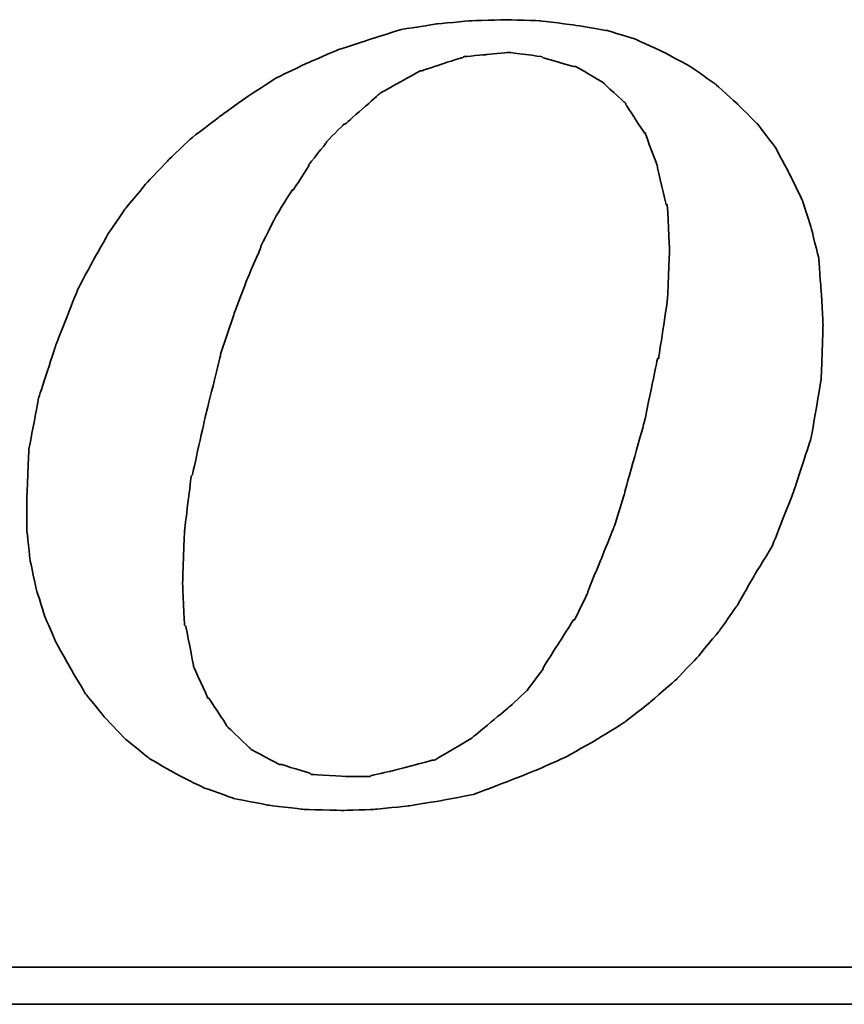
# Model space of a CAD drawing. Header units: millimetres. Extents: x 4 to 1153, y -526 to 762.
# Tile 51 of 57: x 80.608 to 81.039, y 47.414 to 47.929. Entities that reach past the tile are written whole.
import ezdxf

# ---------------------------------------------------------------- set-up
doc = ezdxf.new("R2010")
doc.units = ezdxf.units.MM
doc.layers.add('DIM', color=4, linetype='CONTINUOUS')
doc.layers.add('layer 1', color=7, linetype='CONTINUOUS')

# ---------------------------------------------------------------- blocks, each defined once
blk = doc.blocks.new('TBI MOTION logo(完整正式版)')
at = {"layer": 'layer 1', "color": 22, "lineweight": 35}
for points, knots in [([(35.79625, -6.98375), (35.79625, -6.98375), (36.23125, -7.43875), (36.23125, -7.43875), (36.23125, -7.43875), (36.23125, -7.43875), (36.75625, -7.87125), (36.75625, -7.87125), (36.75625, -7.87125), (36.75625, -7.87125), (37.33125, -8.20375), (37.33125, -8.20375), (37.33125, -8.20375), (37.33125, -8.20375), (37.95625, -8.51875), (37.95625, -8.51875), (37.95625, -8.51875), (37.95625, -8.51875), (38.62625, -8.75875), (38.62625, -8.75875), (38.62625, -8.75875), (38.62625, -8.75875), (39.37125, -8.90375), (39.37125, -8.90375), (39.37125, -8.90375), (39.37125, -8.90375), (40.14125, -8.99875), (40.14125, -8.99875), (40.14125, -8.99875), (40.14125, -8.99875), (41.02625, -9.02375), (41.02625, -9.02375), (41.02625, -9.02375), (41.02625, -9.02375), (41.74625, -8.99875), (41.74625, -8.99875), (41.74625, -8.99875), (41.74625, -8.99875), (42.46625, -8.92375), (42.46625, -8.92375), (42.46625, -8.92375), (42.46625, -8.92375), (43.21125, -8.80625), (43.21125, -8.80625), (43.21125, -8.80625), (43.21125, -8.80625), (43.93125, -8.66375), (43.93125, -8.66375), (43.93125, -8.66375), (43.93125, -8.66375), (44.62625, -8.39875), (44.62625, -8.39875), (44.62625, -8.39875), (44.62625, -8.39875), (45.29625, -8.13375), (45.29625, -8.13375), (45.29625, -8.13375), (45.29625, -8.13375), (45.94625, -7.84375), (45.94625, -7.84375), (45.94625, -7.84375), (45.94625, -7.84375), (46.61625, -7.46375), (46.61625, -7.46375), (46.61625, -7.46375), (46.61625, -7.46375), (47.24125, -7.07875), (47.24125, -7.07875), (47.24125, -7.07875), (47.24125, -7.07875), (47.81625, -6.62375), (47.81625, -6.62375), (47.81625, -6.62375), (47.81625, -6.62375), (48.36875, -6.14375), (48.36875, -6.14375), (48.36875, -6.14375), (48.36875, -6.14375), (48.84625, -5.64125), (48.84625, -5.64125), (48.84625, -5.64125), (48.84625, -5.64125), (49.32625, -5.06375), (49.32625, -5.06375), (49.32625, -5.06375), (49.32625, -5.06375), (49.71125, -4.51374), (49.71125, -4.51374), (49.71125, -4.51374), (49.71125, -4.51374), (50.09625, -3.83874), (50.09625, -3.83874), (50.09625, -3.83874), (50.09625, -3.83874), (50.48125, -3.21374), (50.48125, -3.21374), (50.48125, -3.21374), (50.48125, -3.21374), (50.96125, -1.99125), (50.96125, -1.99125), (50.96125, -1.99125), (50.96125, -1.99125), (51.34375, -0.81875), (51.34375, -0.81875), (51.34375, -0.81875), (51.34375, -0.81875), (51.56125, 0.45624), (51.56125, 0.45624), (51.56125, 0.45624), (51.56125, 0.45624), (51.60625, 1.67624), (51.60625, 1.67624), (51.60625, 1.67624), (51.60625, 1.67624), (51.56125, 2.44625), (51.56125, 2.44625), (51.56125, 2.44625), (51.56125, 2.44625), (51.51125, 3.14125), (51.51125, 3.14125), (51.51125, 3.14125), (51.51125, 3.14125), (51.34375, 3.81125), (51.34375, 3.81125), (51.34375, 3.81125), (51.34375, 3.81125), (51.15125, 4.41125), (51.15125, 4.41125), (51.15125, 4.41125), (51.15125, 4.41125), (50.86125, 5.01125), (50.86125, 5.01125), (50.86125, 5.01125), (50.86125, 5.01125), (50.55125, 5.58875), (50.55125, 5.58875), (50.55125, 5.58875), (50.55125, 5.58875), (50.16625, 6.09125), (50.16625, 6.09125), (50.16625, 6.09125), (50.16625, 6.09125), (49.71125, 6.54875), (49.71125, 6.54875), (49.71125, 6.54875), (49.71125, 6.54875), (49.23125, 6.98125), (49.23125, 6.98125), (49.23125, 6.98125), (49.23125, 6.98125), (48.67875, 7.36625), (48.67875, 7.36625), (48.67875, 7.36625), (48.67875, 7.36625), (48.10375, 7.67625), (48.10375, 7.67625), (48.10375, 7.67625), (48.10375, 7.67625), (47.48125, 7.96375), (47.48125, 7.96375), (47.48125, 7.96375), (47.48125, 7.96375), (46.85625, 8.15625), (46.85625, 8.15625), (46.85625, 8.15625), (46.85625, 8.15625), (46.13625, 8.27624), (46.13625, 8.27624), (46.13625, 8.27624), (46.13625, 8.27624), (45.39125, 8.37125), (45.39125, 8.37125), (45.39125, 8.37125), (45.39125, 8.37125), (44.62625, 8.39624), (44.62625, 8.39624), (44.62625, 8.39624), (44.62625, 8.39624), (43.83625, 8.37125), (43.83625, 8.37125), (43.83625, 8.37125), (43.83625, 8.37125), (43.09125, 8.30125), (43.09125, 8.30125), (43.09125, 8.30125), (43.09125, 8.30125), (42.32125, 8.18125), (42.32125, 8.18125), (42.32125, 8.18125), (42.32125, 8.18125), (41.62875, 7.96375), (41.62875, 7.96375), (41.62875, 7.96375), (41.62875, 7.96375), (40.90625, 7.72625), (40.90625, 7.72625), (40.90625, 7.72625), (40.90625, 7.72625), (40.23624, 7.43625), (40.23624, 7.43625), (40.23624, 7.43625), (40.23624, 7.43625), (39.54124, 7.10125), (39.54124, 7.10125), (39.54124, 7.10125), (39.54124, 7.10125), (38.91625, 6.69125), (38.91625, 6.69125), (38.91625, 6.69125), (38.91625, 6.69125), (38.31625, 6.26125), (38.31625, 6.26125), (38.31625, 6.26125), (38.31625, 6.26125), (37.69125, 5.78125), (37.69125, 5.78125), (37.69125, 5.78125), (37.69125, 5.78125), (37.18625, 5.30125), (37.18625, 5.30125), (37.18625, 5.30125), (37.18625, 5.30125), (36.70625, 4.79624), (36.70625, 4.79624), (36.70625, 4.79624), (36.70625, 4.79624), (36.23125, 4.22125), (36.23125, 4.22125), (36.23125, 4.22125), (36.23125, 4.22125), (35.87124, 3.69375), (35.87124, 3.69375), (35.87124, 3.69375), (35.87124, 3.69375), (35.53125, 3.09125), (35.53125, 3.09125), (35.53125, 3.09125), (35.53125, 3.09125), (35.19875, 2.47125), (35.19875, 2.47125), (35.19875, 2.47125), (35.19875, 2.47125), (34.71625, 1.24625), (34.71625, 1.24625), (34.71625, 1.24625), (34.71625, 1.24625), (34.33125, 0.06874), (34.33125, 0.06874), (34.33125, 0.06874), (34.33125, 0.06874), (34.11625, -1.07875), (34.11625, -1.07875), (34.11625, -1.07875), (34.11625, -1.07875), (34.07125, -2.15875), (34.07125, -2.15875), (34.07125, -2.15875), (34.07125, -2.15875), (34.07125, -2.85375), (34.07125, -2.85375), (34.07125, -2.85375), (34.07125, -2.85375), (34.14125, -3.50375), (34.14125, -3.50375), (34.14125, -3.50375), (34.14125, -3.50375), (34.28625, -4.17375), (34.28625, -4.17375), (34.28625, -4.17375), (34.28625, -4.17375), (34.47625, -4.77624), (34.47625, -4.77624), (34.47625, -4.77624), (34.47625, -4.77624), (34.71625, -5.32625), (34.71625, -5.32625), (34.71625, -5.32625), (34.71625, -5.32625), (35.05375, -5.92875), (35.05375, -5.92875), (35.05375, -5.92875), (35.05375, -5.92875), (35.36375, -6.45375), (35.36375, -6.45375), (35.36375, -6.45375), (35.36375, -6.45375), (35.79625, -6.98375), (35.79625, -6.98375)], [0, 0, 0, 0, 0.01388889, 0.01388889, 0.01388889, 0.0138889, 0.02777778, 0.02777778, 0.02777778, 0.02777779, 0.04166667, 0.04166667, 0.04166667, 0.04166668, 0.05555556, 0.05555556, 0.05555556, 0.05555557, 0.06944444, 0.06944444, 0.06944444, 0.06944445, 0.08333333, 0.08333333, 0.08333333, 0.08333334, 0.09722222, 0.09722222, 0.09722222, 0.09722223, 0.11111111, 0.11111111, 0.11111111, 0.11111112, 0.125, 0.125, 0.125, 0.12500001, 0.13888889, 0.13888889, 0.13888889, 0.1388889, 0.15277778, 0.15277778, 0.15277778, 0.15277779, 0.16666667, 0.16666667, 0.16666667, 0.16666668, 0.18055556, 0.18055556, 0.18055556, 0.18055557, 0.19444444, 0.19444444, 0.19444444, 0.19444445, 0.20833333, 0.20833333, 0.20833333, 0.20833334, 0.22222222, 0.22222222, 0.22222222, 0.22222223, 0.23611111, 0.23611111, 0.23611111, 0.23611112, 0.25, 0.25, 0.25, 0.25000001, 0.26388889, 0.26388889, 0.26388889, 0.2638889, 0.27777778, 0.27777778, 0.27777778, 0.27777779, 0.29166667, 0.29166667, 0.29166667, 0.29166668, 0.30555556, 0.30555556, 0.30555556, 0.30555557, 0.31944444, 0.31944444, 0.31944444, 0.31944445, 0.33333333, 0.33333333, 0.33333333, 0.33333334, 0.34722222, 0.34722222, 0.34722222, 0.34722223, 0.36111111, 0.36111111, 0.36111111, 0.36111112, 0.375, 0.375, 0.375, 0.37500001, 0.38888889, 0.38888889, 0.38888889, 0.3888889, 0.40277778, 0.40277778, 0.40277778, 0.40277779, 0.41666667, 0.41666667, 0.41666667, 0.41666668, 0.43055556, 0.43055556, 0.43055556, 0.43055557, 0.44444444, 0.44444444, 0.44444444, 0.44444445, 0.45833333, 0.45833333, 0.45833333, 0.45833334, 0.47222222, 0.47222222, 0.47222222, 0.47222223, 0.48611111, 0.48611111, 0.48611111, 0.48611112, 0.5, 0.5, 0.5, 0.50000001, 0.51388889, 0.51388889, 0.51388889, 0.5138889, 0.52777778, 0.52777778, 0.52777778, 0.52777779, 0.54166667, 0.54166667, 0.54166667, 0.54166668, 0.55555556, 0.55555556, 0.55555556, 0.55555557, 0.56944444, 0.56944444, 0.56944444, 0.56944445, 0.58333333, 0.58333333, 0.58333333, 0.58333334, 0.59722222, 0.59722222, 0.59722222, 0.59722223, 0.61111111, 0.61111111, 0.61111111, 0.61111112, 0.625, 0.625, 0.625, 0.62500001, 0.63888889, 0.63888889, 0.63888889, 0.6388889, 0.65277778, 0.65277778, 0.65277778, 0.65277779, 0.66666667, 0.66666667, 0.66666667, 0.66666668, 0.68055556, 0.68055556, 0.68055556, 0.68055557, 0.69444444, 0.69444444, 0.69444444, 0.69444445, 0.70833333, 0.70833333, 0.70833333, 0.70833334, 0.72222222, 0.72222222, 0.72222222, 0.72222223, 0.73611111, 0.73611111, 0.73611111, 0.73611112, 0.75, 0.75, 0.75, 0.75000001, 0.76388889, 0.76388889, 0.76388889, 0.7638889, 0.77777778, 0.77777778, 0.77777778, 0.77777779, 0.79166667, 0.79166667, 0.79166667, 0.79166668, 0.80555556, 0.80555556, 0.80555556, 0.80555557, 0.81944444, 0.81944444, 0.81944444, 0.81944445, 0.83333333, 0.83333333, 0.83333333, 0.83333334, 0.84722222, 0.84722222, 0.84722222, 0.84722223, 0.86111111, 0.86111111, 0.86111111, 0.86111112, 0.875, 0.875, 0.875, 0.87500001, 0.88888889, 0.88888889, 0.88888889, 0.8888889, 0.90277778, 0.90277778, 0.90277778, 0.90277779, 0.91666667, 0.91666667, 0.91666667, 0.91666668, 0.93055556, 0.93055556, 0.93055556, 0.93055557, 0.94444444, 0.94444444, 0.94444444, 0.94444445, 0.95833333, 0.95833333, 0.95833333, 0.95833334, 0.97222222, 0.97222222, 0.97222222, 0.97222223, 0.98611111, 0.98611111, 0.98611111, 0.98611112, 1, 1, 1, 1]), ([(38.33875, 1.03124), (38.33875, 1.03124), (38.62625, 1.89625), (38.62625, 1.89625), (38.62625, 1.89625), (38.62625, 1.89625), (38.91625, 2.66375), (38.91625, 2.66375), (38.91625, 2.66375), (38.91625, 2.66375), (39.22625, 3.38125), (39.22625, 3.38125), (39.22625, 3.38125), (39.22625, 3.38125), (39.22625, 3.40624), (39.22625, 3.40624), (39.22625, 3.40624), (39.22625, 3.40624), (39.56124, 4.07624), (39.56124, 4.07624), (39.56124, 4.07624), (39.56124, 4.07624), (39.92125, 4.65125), (39.92125, 4.65125), (39.92125, 4.65125), (39.92125, 4.65125), (39.94625, 4.65125), (39.94625, 4.65125), (39.94625, 4.65125), (39.94625, 4.65125), (40.28125, 5.17875), (40.28125, 5.17875), (40.28125, 5.17875), (40.28125, 5.17875), (40.28125, 5.20375), (40.28125, 5.20375), (40.28125, 5.20375), (40.28125, 5.20375), (40.66875, 5.68625), (40.66875, 5.68625), (40.66875, 5.68625), (40.66875, 5.68625), (40.66875, 5.70625), (40.66875, 5.70625), (40.66875, 5.70625), (40.66875, 5.70625), (41.05124, 6.09125), (41.05124, 6.09125), (41.05124, 6.09125), (41.05124, 6.09125), (41.07625, 6.09125), (41.07625, 6.09125), (41.07625, 6.09125), (41.07625, 6.09125), (41.84125, 6.76625), (41.84125, 6.76625), (41.84125, 6.76625), (41.84125, 6.76625), (41.86625, 6.78625), (41.86625, 6.78625), (41.86625, 6.78625), (41.86625, 6.78625), (42.73125, 7.26624), (42.73125, 7.26624), (42.73125, 7.26624), (42.73125, 7.26624), (42.75625, 7.26624), (42.75625, 7.26624), (42.75625, 7.26624), (42.75625, 7.26624), (43.18625, 7.41125), (43.18625, 7.41125), (43.18625, 7.41125), (43.18625, 7.41125), (43.64125, 7.55625), (43.64125, 7.55625), (43.64125, 7.55625), (43.64125, 7.55625), (43.66625, 7.55625), (43.66625, 7.55625), (43.66625, 7.55625), (43.66625, 7.55625), (43.69125, 7.58124), (43.69125, 7.58124), (43.69125, 7.58124), (43.69125, 7.58124), (44.19125, 7.62625), (44.19125, 7.62625), (44.19125, 7.62625), (44.19125, 7.62625), (44.67125, 7.67625), (44.67125, 7.67625), (44.67125, 7.67625), (44.67125, 7.67625), (44.69625, 7.67625), (44.69625, 7.67625), (44.69625, 7.67625), (44.69625, 7.67625), (45.41875, 7.58124), (45.41875, 7.58124), (45.41875, 7.58124), (45.41875, 7.58124), (45.44125, 7.55625), (45.44125, 7.55625), (45.44125, 7.55625), (45.44125, 7.55625), (46.11125, 7.36625), (46.11125, 7.36625), (46.11125, 7.36625), (46.11125, 7.36625), (46.13625, 7.36625), (46.13625, 7.36625), (46.13625, 7.36625), (46.13625, 7.36625), (46.15875, 7.36625), (46.15875, 7.36625), (46.15875, 7.36625), (46.15875, 7.36625), (46.73625, 7.02624), (46.73625, 7.02624), (46.73625, 7.02624), (46.73625, 7.02624), (46.76125, 7.00624), (46.76125, 7.00624), (46.76125, 7.00624), (46.76125, 7.00624), (47.24125, 6.57124), (47.24125, 6.57124), (47.24125, 6.57124), (47.24125, 6.57124), (47.26625, 6.54875), (47.26625, 6.54875), (47.26625, 6.54875), (47.26625, 6.54875), (47.26625, 6.52375), (47.26625, 6.52375), (47.26625, 6.52375), (47.26625, 6.52375), (47.67375, 5.89875), (47.67375, 5.89875), (47.67375, 5.89875), (47.67375, 5.89875), (47.69625, 5.89875), (47.69625, 5.89875), (47.69625, 5.89875), (47.69625, 5.89875), (47.69625, 5.87625), (47.69625, 5.87625), (47.69625, 5.87625), (47.69625, 5.87625), (47.96125, 5.15625), (47.96125, 5.15625), (47.96125, 5.15625), (47.96125, 5.15625), (47.96125, 5.13125), (47.96125, 5.13125), (47.96125, 5.13125), (47.96125, 5.13125), (48.15125, 4.31875), (48.15125, 4.31875), (48.15125, 4.31875), (48.15125, 4.31875), (48.17625, 4.31875), (48.17625, 4.31875), (48.17625, 4.31875), (48.17625, 4.31875), (48.17625, 4.29125), (48.17625, 4.29125), (48.17625, 4.29125), (48.17625, 4.29125), (48.22625, 3.33125), (48.22625, 3.33125), (48.22625, 3.33125), (48.22625, 3.33125), (48.22625, 3.30875), (48.22625, 3.30875), (48.22625, 3.30875), (48.22625, 3.30875), (48.17625, 2.20624), (48.17625, 2.20624), (48.17625, 2.20624), (48.17625, 2.20624), (48.17625, 2.18124), (48.17625, 2.18124), (48.17625, 2.18124), (48.17625, 2.18124), (47.98375, 0.93624), (47.98375, 0.93624), (47.98375, 0.93624), (47.98375, 0.93624), (47.96125, 0.93624), (47.96125, 0.93624), (47.96125, 0.93624), (47.96125, 0.93624), (47.67375, -0.45874), (47.67375, -0.45874), (47.67375, -0.45874), (47.67375, -0.45874), (47.24125, -1.99125), (47.24125, -1.99125), (47.24125, -1.99125), (47.24125, -1.99125), (47.24125, -2.01874), (47.24125, -2.01874), (47.24125, -2.01874), (47.24125, -2.01874), (47.00125, -2.78375), (47.00125, -2.78375), (47.00125, -2.78375), (47.00125, -2.78375), (46.71125, -3.50375), (46.71125, -3.50375), (46.71125, -3.50375), (46.71125, -3.50375), (46.42625, -4.19875), (46.42625, -4.19875), (46.42625, -4.19875), (46.42625, -4.19875), (46.42625, -4.22375), (46.42625, -4.22375), (46.42625, -4.22375), (46.42625, -4.22375), (46.13625, -4.82374), (46.13625, -4.82374), (46.13625, -4.82374), (46.13625, -4.82374), (46.11125, -4.82374), (46.11125, -4.82374), (46.11125, -4.82374), (46.11125, -4.82374), (45.77625, -5.35125), (45.77625, -5.35125), (45.77625, -5.35125), (45.77625, -5.35125), (45.44125, -5.87875), (45.44125, -5.87875), (45.44125, -5.87875), (45.44125, -5.87875), (45.44125, -5.90375), (45.44125, -5.90375), (45.44125, -5.90375), (45.44125, -5.90375), (45.10625, -6.35875), (45.10625, -6.35875), (45.10625, -6.35875), (45.10625, -6.35875), (45.08125, -6.38375), (45.08125, -6.38375), (45.08125, -6.38375), (45.08125, -6.38375), (44.69625, -6.74375), (44.69625, -6.74375), (44.69625, -6.74375), (44.69625, -6.74375), (43.88375, -7.41625), (43.88375, -7.41625), (43.88375, -7.41625), (43.88375, -7.41625), (43.85625, -7.43875), (43.85625, -7.43875), (43.85625, -7.43875), (43.85625, -7.43875), (43.04125, -7.91875), (43.04125, -7.91875), (43.04125, -7.91875), (43.04125, -7.91875), (43.01625, -7.91875), (43.01625, -7.91875), (43.01625, -7.91875), (43.01625, -7.91875), (42.99625, -7.91875), (42.99625, -7.91875), (42.99625, -7.91875), (42.99625, -7.91875), (42.08125, -8.15875), (42.08125, -8.15875), (42.08125, -8.15875), (42.08125, -8.15875), (41.65125, -8.25625), (41.65125, -8.25625), (41.65125, -8.25625), (41.65125, -8.25625), (41.62875, -8.27875), (41.62875, -8.27875), (41.62875, -8.27875), (41.62875, -8.27875), (41.60125, -8.27875), (41.60125, -8.27875), (41.60125, -8.27875), (41.60125, -8.27875), (41.12125, -8.27875), (41.12125, -8.27875), (41.12125, -8.27875), (41.12125, -8.27875), (40.35624, -8.23125), (40.35624, -8.23125), (40.35624, -8.23125), (40.35624, -8.23125), (40.33125, -8.23125), (40.33125, -8.23125), (40.33125, -8.23125), (40.33125, -8.23125), (40.30625, -8.20375), (40.30625, -8.20375), (40.30625, -8.20375), (40.30625, -8.20375), (39.68375, -8.01375), (39.68375, -8.01375), (39.68375, -8.01375), (39.68375, -8.01375), (39.66124, -8.01375), (39.66124, -8.01375), (39.66124, -8.01375), (39.66124, -8.01375), (39.63625, -8.01375), (39.63625, -8.01375), (39.63625, -8.01375), (39.63625, -8.01375), (39.01125, -7.67875), (39.01125, -7.67875), (39.01125, -7.67875), (39.01125, -7.67875), (38.98875, -7.65375), (38.98875, -7.65375), (38.98875, -7.65375), (38.98875, -7.65375), (38.48625, -7.17375), (38.48625, -7.17375), (38.48625, -7.17375), (38.48625, -7.17375), (38.45875, -7.14875), (38.45875, -7.14875), (38.45875, -7.14875), (38.45875, -7.14875), (38.45875, -7.12875), (38.45875, -7.12875), (38.45875, -7.12875), (38.45875, -7.12875), (38.07625, -6.54875), (38.07625, -6.54875), (38.07625, -6.54875), (38.07625, -6.54875), (38.05125, -6.54875), (38.05125, -6.54875), (38.05125, -6.54875), (38.05125, -6.54875), (38.05125, -6.52875), (38.05125, -6.52875), (38.05125, -6.52875), (38.05125, -6.52875), (37.74125, -5.85375), (37.74125, -5.85375), (37.74125, -5.85375), (37.74125, -5.85375), (37.74125, -5.82875), (37.74125, -5.82875), (37.74125, -5.82875), (37.74125, -5.82875), (37.57375, -4.96875), (37.57375, -4.96875), (37.57375, -4.96875), (37.57375, -4.96875), (37.54625, -4.94375), (37.54625, -4.94375), (37.54625, -4.94375), (37.54625, -4.94375), (37.50125, -4.03375), (37.50125, -4.03375), (37.50125, -4.03375), (37.50125, -4.03375), (37.50125, -4.00875), (37.50125, -4.00875), (37.50125, -4.00875), (37.50125, -4.00875), (37.54625, -2.85375), (37.54625, -2.85375), (37.54625, -2.85375), (37.54625, -2.85375), (37.69125, -1.65875), (37.69125, -1.65875), (37.69125, -1.65875), (37.69125, -1.65875), (37.71624, -1.63375), (37.71624, -1.63375), (37.71624, -1.63375), (37.71624, -1.63375), (38.00375, -0.33875), (38.00375, -0.33875), (38.00375, -0.33875), (38.00375, -0.33875), (38.33875, 1.00624), (38.33875, 1.00624), (38.33875, 1.00624), (38.33875, 1.00624), (38.33875, 1.03124), (38.33875, 1.03124)], [0, 0, 0, 0, 0.01010101, 0.01010101, 0.01010101, 0.01010102, 0.02020202, 0.02020202, 0.02020202, 0.02020203, 0.03030303, 0.03030303, 0.03030303, 0.03030304, 0.04040404, 0.04040404, 0.04040404, 0.04040405, 0.05050505, 0.05050505, 0.05050505, 0.05050506, 0.06060606, 0.06060606, 0.06060606, 0.06060607, 0.07070707, 0.07070707, 0.07070707, 0.07070708, 0.08080808, 0.08080808, 0.08080808, 0.08080809, 0.09090909, 0.09090909, 0.09090909, 0.0909091, 0.1010101, 0.1010101, 0.1010101, 0.10101011, 0.11111111, 0.11111111, 0.11111111, 0.11111112, 0.12121212, 0.12121212, 0.12121212, 0.12121213, 0.13131313, 0.13131313, 0.13131313, 0.13131314, 0.14141414, 0.14141414, 0.14141414, 0.14141415, 0.15151515, 0.15151515, 0.15151515, 0.15151516, 0.16161616, 0.16161616, 0.16161616, 0.16161617, 0.17171717, 0.17171717, 0.17171717, 0.17171718, 0.18181818, 0.18181818, 0.18181818, 0.18181819, 0.19191919, 0.19191919, 0.19191919, 0.1919192, 0.2020202, 0.2020202, 0.2020202, 0.20202021, 0.21212121, 0.21212121, 0.21212121, 0.21212122, 0.22222222, 0.22222222, 0.22222222, 0.22222223, 0.23232323, 0.23232323, 0.23232323, 0.23232324, 0.24242424, 0.24242424, 0.24242424, 0.24242425, 0.25252525, 0.25252525, 0.25252525, 0.25252526, 0.26262626, 0.26262626, 0.26262626, 0.26262627, 0.27272727, 0.27272727, 0.27272727, 0.27272728, 0.28282828, 0.28282828, 0.28282828, 0.28282829, 0.29292929, 0.29292929, 0.29292929, 0.2929293, 0.3030303, 0.3030303, 0.3030303, 0.30303031, 0.31313131, 0.31313131, 0.31313131, 0.31313132, 0.32323232, 0.32323232, 0.32323232, 0.32323233, 0.33333333, 0.33333333, 0.33333333, 0.33333334, 0.34343434, 0.34343434, 0.34343434, 0.34343435, 0.35353535, 0.35353535, 0.35353535, 0.35353536, 0.36363636, 0.36363636, 0.36363636, 0.36363637, 0.37373737, 0.37373737, 0.37373737, 0.37373738, 0.38383838, 0.38383838, 0.38383838, 0.38383839, 0.39393939, 0.39393939, 0.39393939, 0.3939394, 0.4040404, 0.4040404, 0.4040404, 0.40404041, 0.41414141, 0.41414141, 0.41414141, 0.41414142, 0.42424242, 0.42424242, 0.42424242, 0.42424243, 0.43434343, 0.43434343, 0.43434343, 0.43434344, 0.44444444, 0.44444444, 0.44444444, 0.44444445, 0.45454545, 0.45454545, 0.45454545, 0.45454546, 0.46464646, 0.46464646, 0.46464646, 0.46464647, 0.47474747, 0.47474747, 0.47474747, 0.47474748, 0.48484848, 0.48484848, 0.48484848, 0.48484849, 0.49494949, 0.49494949, 0.49494949, 0.4949495, 0.50505051, 0.50505051, 0.50505051, 0.50505052, 0.51515152, 0.51515152, 0.51515152, 0.51515153, 0.52525253, 0.52525253, 0.52525253, 0.52525254, 0.53535354, 0.53535354, 0.53535354, 0.53535355, 0.54545455, 0.54545455, 0.54545455, 0.54545456, 0.55555556, 0.55555556, 0.55555556, 0.55555557, 0.56565657, 0.56565657, 0.56565657, 0.56565658, 0.57575758, 0.57575758, 0.57575758, 0.57575759, 0.58585859, 0.58585859, 0.58585859, 0.5858586, 0.5959596, 0.5959596, 0.5959596, 0.59595961, 0.60606061, 0.60606061, 0.60606061, 0.60606062, 0.61616162, 0.61616162, 0.61616162, 0.61616163, 0.62626263, 0.62626263, 0.62626263, 0.62626264, 0.63636364, 0.63636364, 0.63636364, 0.63636365, 0.64646465, 0.64646465, 0.64646465, 0.64646466, 0.65656566, 0.65656566, 0.65656566, 0.65656567, 0.66666667, 0.66666667, 0.66666667, 0.66666668, 0.67676768, 0.67676768, 0.67676768, 0.67676769, 0.68686869, 0.68686869, 0.68686869, 0.6868687, 0.6969697, 0.6969697, 0.6969697, 0.69696971, 0.70707071, 0.70707071, 0.70707071, 0.70707072, 0.71717172, 0.71717172, 0.71717172, 0.71717173, 0.72727273, 0.72727273, 0.72727273, 0.72727274, 0.73737374, 0.73737374, 0.73737374, 0.73737375, 0.74747475, 0.74747475, 0.74747475, 0.74747476, 0.75757576, 0.75757576, 0.75757576, 0.75757577, 0.76767677, 0.76767677, 0.76767677, 0.76767678, 0.77777778, 0.77777778, 0.77777778, 0.77777779, 0.78787879, 0.78787879, 0.78787879, 0.7878788, 0.7979798, 0.7979798, 0.7979798, 0.79797981, 0.80808081, 0.80808081, 0.80808081, 0.80808082, 0.81818182, 0.81818182, 0.81818182, 0.81818183, 0.82828283, 0.82828283, 0.82828283, 0.82828284, 0.83838384, 0.83838384, 0.83838384, 0.83838385, 0.84848485, 0.84848485, 0.84848485, 0.84848486, 0.85858586, 0.85858586, 0.85858586, 0.85858587, 0.86868687, 0.86868687, 0.86868687, 0.86868688, 0.87878788, 0.87878788, 0.87878788, 0.87878789, 0.88888889, 0.88888889, 0.88888889, 0.8888889, 0.8989899, 0.8989899, 0.8989899, 0.89898991, 0.90909091, 0.90909091, 0.90909091, 0.90909092, 0.91919192, 0.91919192, 0.91919192, 0.91919193, 0.92929293, 0.92929293, 0.92929293, 0.92929294, 0.93939394, 0.93939394, 0.93939394, 0.93939395, 0.94949495, 0.94949495, 0.94949495, 0.94949496, 0.95959596, 0.95959596, 0.95959596, 0.95959597, 0.96969697, 0.96969697, 0.96969697, 0.96969698, 0.97979798, 0.97979798, 0.97979798, 0.97979799, 0.98989899, 0.98989899, 0.98989899, 0.989899, 1, 1, 1, 1]), ([(75.90875, -9.47875), (75.90875, -9.47875), (75.90875, -12.28625), (75.90875, -12.28625), (75.90875, -12.28625), (75.90875, -12.28625), (75.90875, -12.47875), (75.90875, -12.47875), (75.90875, -12.47875), (75.90875, -12.47875), (75.71625, -12.47875), (75.71625, -12.47875), (75.71625, -12.47875), (75.71625, -12.47875), (-88.32875, -12.47875), (-88.32875, -12.47875), (-88.32875, -12.47875), (-88.32875, -12.47875), (-88.32875, -13.29375), (-88.32875, -13.29375), (-88.32875, -13.29375), (-88.32875, -13.29375), (82.89125, -13.29375), (82.89125, -13.29375), (82.89125, -13.29375), (82.89125, -13.29375), (75.90875, -9.47875), (75.90875, -9.47875)], [0, 0, 0, 0, 0.14285714, 0.14285714, 0.14285714, 0.14285715, 0.28571429, 0.28571429, 0.28571429, 0.2857143, 0.42857143, 0.42857143, 0.42857143, 0.42857144, 0.57142857, 0.57142857, 0.57142857, 0.57142858, 0.71428571, 0.71428571, 0.71428571, 0.71428572, 0.85714286, 0.85714286, 0.85714286, 0.85714287, 1, 1, 1, 1])]:
    blk.add_open_spline(points, degree=3, knots=knots, dxfattribs=at)

msp = doc.modelspace()

# ---------------------------------------------------------------- block references
at = {"layer": 'DIM', "color": 7, "xscale": 0.0237599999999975, "yscale": 0.0237599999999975, "zscale": 0.0237599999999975}
msp.add_blockref('TBI MOTION logo(完整正式版)', (79.80217, 47.72997), dxfattribs=at)

doc.saveas('drawing.dxf')
